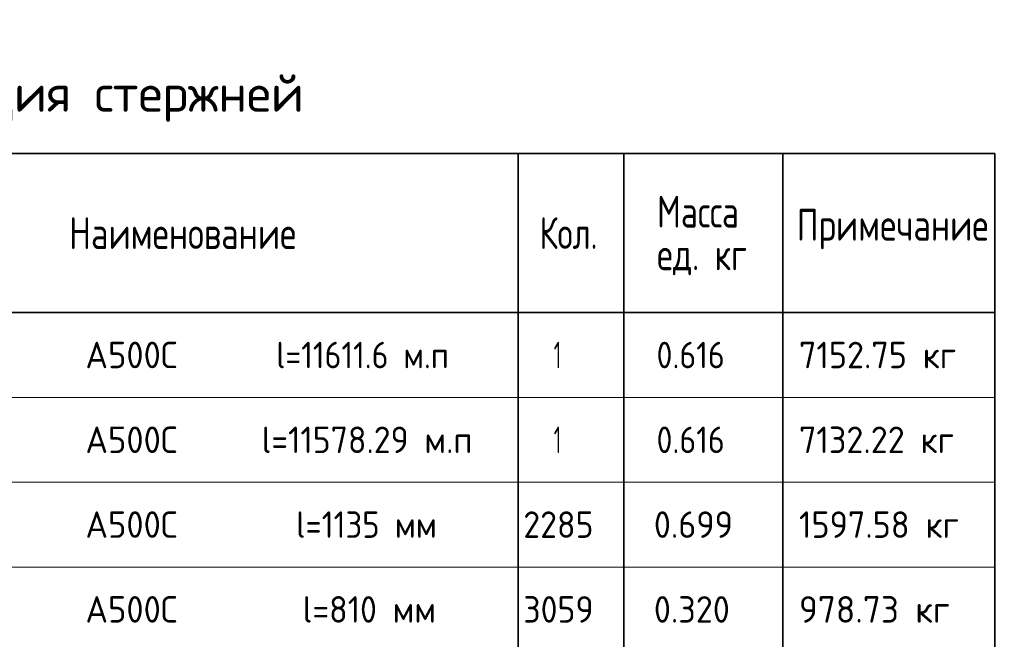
# Model space of a CAD drawing. Header units: metres. Extents: x -38 to 88, y -15 to 19.
# Tile 41 of 41: x 79.12 to 88.41, y 11.58 to 17.42. Entities that reach past the tile are written whole.
import ezdxf

# ---------------------------------------------------------------- set-up
doc = ezdxf.new("R2010")
doc.units = ezdxf.units.M
doc.styles.add('ISOCPEUR', font='txt')

msp = doc.modelspace()

# ---------------------------------------------------------------- linework, layer by layer
at = {"color": 7, "linetype": 'Continuous', "lineweight": 35, "transparency": 33554687}
for p, q in [((88.3239, 16.1585), (69.8239, 16.1585)), ((83.8239, 16.1585), (83.8239, 14.6585)), ((84.8239, 16.1585), (84.8239, 14.6585)), ((86.3239, 16.1585), (86.3239, 14.6585)), ((88.3239, 16.1585), (88.3239, 14.6585)), ((88.3239, 14.6585), (69.8239, 14.6585)), ((83.8239, 14.6585), (83.8239, 13.8585)), ((84.8239, 14.6585), (84.8239, 13.8585)), ((86.3239, 14.6585), (86.3239, 13.8585)), ((88.3239, 14.6585), (88.3239, 13.8585)), ((83.8239, 13.8585), (83.8239, 13.0585)), ((84.8239, 13.8585), (84.8239, 13.0585)), ((86.3239, 13.8585), (86.3239, 13.0585)), ((88.3239, 13.8585), (88.3239, 13.0585)), ((83.8239, 13.0585), (83.8239, 12.2585)), ((84.8239, 13.0585), (84.8239, 12.2585)), ((86.3239, 13.0585), (86.3239, 12.2585)), ((88.3239, 13.0585), (88.3239, 12.2585)), ((83.8239, 12.2585), (83.8239, 11.4585)), ((84.8239, 12.2585), (84.8239, 11.4585)), ((86.3239, 12.2585), (86.3239, 11.4585)), ((88.3239, 12.2585), (88.3239, 11.4585))]:
    msp.add_line(p, q, dxfattribs=at)
at = {"color": 7, "linetype": 'Continuous', "lineweight": 13, "transparency": 33554687}
for p, q in [((88.3239, 13.8585), (69.8239, 13.8585)), ((88.3239, 13.0585), (69.8239, 13.0585)), ((88.3239, 12.2585), (69.8239, 12.2585))]:
    msp.add_line(p, q, dxfattribs=at)

# ---------------------------------------------------------------- texts
at = {"color": 7, "linetype": 'Continuous', "lineweight": 35, "transparency": 33554687, "attachment_point": 7, "style": 'ISOCPEUR'}
for s, insert, char_height, width in [('\\W0.99;Спецификация стержней', (76.3789, 16.4585), 0.35, 5.559674), ('\\W0.76;Масса', (85.1366, 15.4608), 0.3, 1.001696), ('\\W0.78;Наименование', (79.5852, 15.2585), 0.3, 2.227829), ('\\W0.74;Кол.', (84.0272, 15.2585), 0.3, 0.710583), ('\\W0.78;Примечание', (86.4547, 15.2555), 0.3, 1.867518), ('\\W0.76;ед. кг', (85.1366, 15.0108), 0.3, 1.001193), ('\\W0.95;А500С', (79.7398, 14.1335), 0.25, 1.042909), ('\\W0.88;l=11611.6 м.п', (81.5414, 14.1335), 0.25, 1.90887), ('\\W0.56;1', (84.1614, 14.1335), 0.25, 0.194445), ('\\W0.88;0.616', (85.1314, 14.1335), 0.25, 0.834261), ('\\W0.94;7152.75 кг', (86.4764, 14.1335), 0.25, 1.691441), ('\\W0.95;А500С', (79.7398, 13.3335), 0.25, 1.042909), ('\\W0.93;l=11578.29 м.п', (81.4039, 13.3335), 0.25, 2.19025), ('\\W0.56;1', (84.1614, 13.3335), 0.25, 0.194445), ('\\W0.88;0.616', (85.1314, 13.3335), 0.25, 0.834261), ('\\W0.94;7132.22 кг', (86.4764, 13.3335), 0.25, 1.691441), ('\\W0.95;А500С', (79.7398, 12.5335), 0.25, 1.042909), ('\\W0.90;l=1135 мм', (81.7289, 12.5335), 0.25, 1.537444), ('\\W0.93;2285', (83.8739, 12.5335), 0.25, 0.816017), ('\\W0.94;0.699', (85.1064, 12.5335), 0.25, 0.891676), ('\\W0.94;1597.58 кг', (86.4764, 12.5335), 0.25, 1.691441), ('\\W0.93;l=810 мм', (81.7914, 11.7335), 0.25, 1.415415), ('\\W0.95;А500С', (79.7398, 11.7335), 0.25, 1.042909), ('\\W0.93;3059', (83.8739, 11.7335), 0.25, 0.816017), ('\\W0.94;0.320', (85.1064, 11.7335), 0.25, 0.891676), ('\\W0.97;978.73 кг', (86.4764, 11.7335), 0.25, 1.569728)]:
    msp.add_mtext(s, dxfattribs=dict(at, insert=insert, char_height=char_height, width=width))

doc.saveas('drawing.dxf')
